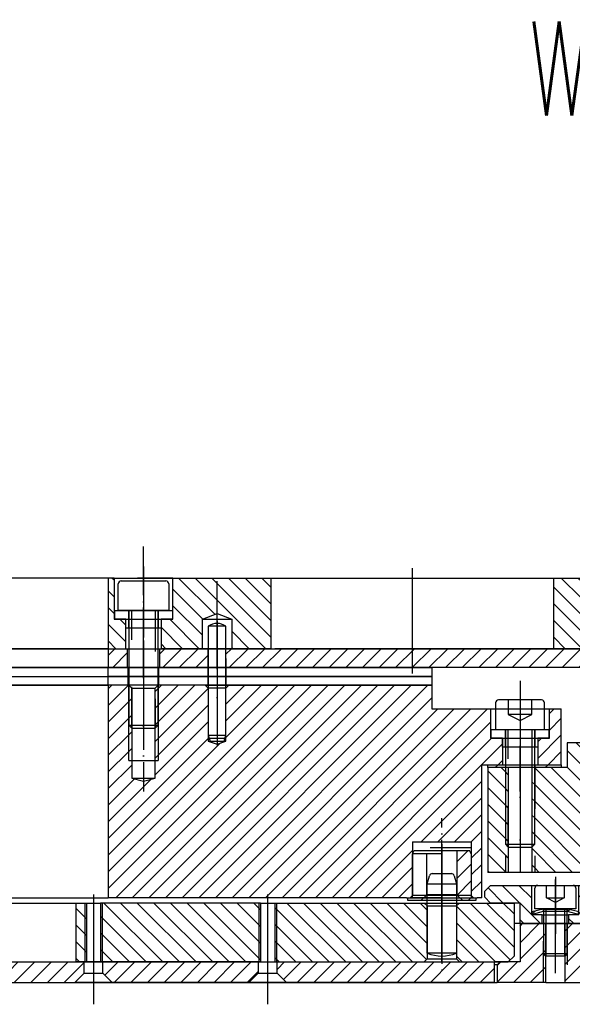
# Model space of a CAD drawing. Extents: x -1763 to 4575, y -3429 to 1051.
# Tile 39 of 80: x 1340 to 1434, y -2514 to -2347. Entities that reach past the tile are written whole.
import ezdxf

# ---------------------------------------------------------------- set-up
doc = ezdxf.new("R2010")
doc.units = 0
doc.linetypes.add('DASHED', pattern=[15, 7, -8])
doc.linetypes.add('DOT_CENTER', pattern=[14, 12, -1, 0, -1])
doc.layers.add('1', color=7, linetype='CONTINUOUS')
doc.styles.add('CONVERTER_1', font='txt.shx', dxfattribs={"width": 0.63})
pattern_1 = [(45, (0, 0), (-1.4142136, 1.4142136), [])]
pattern_2 = [(135, (0, 0), (-1.4142136, -1.4142136), [])]

# ---------------------------------------------------------------- blocks, each defined once
blk = doc.blocks.new('PIN_PC_STIFF_S__56', base_point=(1589.32, -3319.87))
at = {"layer": '1', "color": 5, "linetype": 'DOT_CENTER'}
blk.add_line((1411.7, -2507.01), (1411.7, -2489.9), dxfattribs=at)
at = {"layer": '1', "color": 5, "linetype": 'CONTINUOUS'}
for p, q in [((1409.2, -2493.68), (1409.6, -2492.31)), ((1410.08, -2491.95), (1413.32, -2491.95)), ((1413.8, -2492.31), (1414.2, -2493.68)), ((1409.2, -2505.45), (1409.2, -2493.68)), ((1409.2, -2493.68), (1414.2, -2493.68)), ((1414.2, -2493.68), (1414.2, -2505.45)), ((1414.2, -2505.45), (1409.2, -2505.45))]:
    blk.add_line(p, q, dxfattribs=at)
for centre, radius, start, end in [((1410.08, -2492.45), 0.5, 90, 163.8979), ((1413.32, -2492.45), 0.5, 16.1021, 90), ((1411.7, -2499.45), 6.5, -112.6199, -67.3801)]:
    blk.add_arc(centre, radius, start, end, dxfattribs=at)
blk = doc.blocks.new('PC_STIFF_S__57', base_point=(1712.14, -3662.95))
at = {"layer": '1', "linetype": 'CONTINUOUS'}
h = blk.add_hatch(dxfattribs=at)
h.set_pattern_fill('USER', color=5, scale=2, angle=135, pattern_type=0)
h.set_pattern_definition(pattern_2)
h.paths.add_polyline_path([(1351.3, -2496.95), (1349.5, -2496.95), (1349.5, -2506.95), (1351.3, -2506.95)])
h = blk.add_hatch(dxfattribs=at)
h.set_pattern_fill('USER', color=5, scale=2, angle=135, pattern_type=0)
h.set_pattern_definition(pattern_2)
h.paths.add_polyline_path([(1380.9, -2496.95), (1353.7, -2496.95), (1353.7, -2506.95), (1380.9, -2506.95)])
h = blk.add_hatch(dxfattribs=at)
h.set_pattern_fill('USER', color=5, scale=2, angle=135, pattern_type=0)
h.set_pattern_definition(pattern_2)
h.paths.add_polyline_path([(1409.2, -2497.45), (1408.7, -2496.95), (1383.3, -2496.95), (1383.3, -2506.95), (1408.7, -2506.95), (1409.2, -2506.45)])
h = blk.add_hatch(dxfattribs=at)
h.set_pattern_fill('USER', color=5, scale=2, angle=135, pattern_type=0)
h.set_pattern_definition(pattern_2)
h.paths.add_polyline_path([(1424, -2496.95), (1424, -2505.95), (1423, -2506.95), (1414.7, -2506.95), (1414.2, -2506.45), (1414.2, -2497.45), (1414.7, -2496.95)])
at = {"layer": '1', "color": 5, "linetype": 'DOT_CENTER'}
for p, q in [((1411.7, -2495.26), (1411.7, -2508.71)), ((1352.5, -2495.51), (1352.5, -2508.46)), ((1382.1, -2495.51), (1382.1, -2508.46))]:
    blk.add_line(p, q, dxfattribs=at)
at = {"layer": '1', "color": 5, "linetype": 'CONTINUOUS'}
for p, q in [((1300, -2496.95), (1349.5, -2496.95)), ((1349.5, -2496.95), (1351.3, -2496.95)), ((1349.5, -2496.95), (1349.5, -2506.95)), ((1351, -2496.95), (1351, -2506.95)), ((1351.3, -2496.95), (1353.7, -2496.95)), ((1351.3, -2496.95), (1351.3, -2506.95)), ((1353.7, -2496.95), (1353.7, -2506.95)), ((1380.9, -2496.95), (1353.7, -2496.95)), ((1354, -2496.95), (1354, -2506.95)), ((1380.6, -2496.95), (1380.6, -2506.95)), ((1380.9, -2496.95), (1380.9, -2506.95)), ((1380.9, -2496.95), (1383.3, -2496.95)), ((1383.3, -2496.95), (1408.7, -2496.95)), ((1383.3, -2496.95), (1383.3, -2506.95)), ((1383.6, -2496.95), (1383.6, -2506.95)), ((1408.7, -2496.95), (1409.2, -2497.45)), ((1408.7, -2496.95), (1414.7, -2496.95)), ((1409.2, -2497.45), (1409.2, -2506.45)), ((1409.2, -2497.45), (1414.2, -2497.45)), ((1414.2, -2497.45), (1414.7, -2496.95)), ((1414.2, -2497.45), (1414.2, -2506.45)), ((1414.7, -2496.95), (1424, -2496.95)), ((1424, -2496.95), (1424, -2505.95)), ((1300, -2506.95), (1349.5, -2506.95)), ((1351.3, -2506.95), (1349.5, -2506.95)), ((1353.7, -2506.95), (1351.3, -2506.95)), ((1380.9, -2506.95), (1353.7, -2506.95)), ((1380.9, -2506.95), (1383.3, -2506.95)), ((1383.3, -2506.95), (1408.7, -2506.95)), ((1408.7, -2506.95), (1409.2, -2506.45)), ((1408.7, -2506.95), (1414.7, -2506.95)), ((1409.2, -2506.45), (1414.2, -2506.45)), ((1414.2, -2506.45), (1414.7, -2506.95)), ((1414.7, -2506.95), (1423, -2506.95)), ((1424, -2505.95), (1423, -2506.95))]:
    blk.add_line(p, q, dxfattribs=at)
at = {"layer": '1'}
blk.add_blockref('PIN_PC_STIFF_S__56', (1589.32, -3319.87), dxfattribs=at)
blk = doc.blocks.new('SV_PROBECARD__58', base_point=(1723.59, -3362.45))
at = {"layer": '1', "linetype": 'CONTINUOUS'}
h = blk.add_hatch(dxfattribs=at)
h.set_pattern_fill('USER', color=1, scale=2, angle=45, pattern_type=0)
h.set_pattern_definition(pattern_1)
h.paths.add_polyline_path([(1350.9, -2506.95), (1318, -2506.95), (1318, -2510.45), (1320, -2510.45), (1325, -2510.45), (1349.3, -2510.45), (1350.9, -2508.85)])
h = blk.add_hatch(dxfattribs=at)
h.set_pattern_fill('USER', color=1, scale=2, angle=45, pattern_type=0)
h.set_pattern_definition(pattern_1)
h.paths.add_polyline_path([(1380.5, -2506.95), (1354.1, -2506.95), (1354.1, -2508.85), (1355.7, -2510.45), (1378.9, -2510.45), (1380.5, -2508.85)])
h = blk.add_hatch(dxfattribs=at)
h.set_pattern_fill('USER', color=1, scale=2, angle=45, pattern_type=0)
h.set_pattern_definition(pattern_1)
h.paths.add_polyline_path([(1420.6, -2506.95), (1383.7, -2506.95), (1383.7, -2508.85), (1385.3, -2510.45), (1420.6, -2510.45)])
at = {"layer": '1', "color": 1, "linetype": 'DOT_CENTER'}
for p, q in [((1352.5, -2503.88), (1352.5, -2514.15)), ((1382.1, -2503.88), (1382.1, -2514.15))]:
    blk.add_line(p, q, dxfattribs=at)
at = {"layer": '1', "color": 1, "linetype": 'CONTINUOUS'}
for p, q in [((1318, -2506.95), (1350.9, -2506.95)), ((1350.9, -2508.85), (1350.9, -2506.95)), ((1350.9, -2506.95), (1354.1, -2506.95)), ((1354.1, -2508.85), (1354.1, -2506.95)), ((1354.1, -2506.95), (1380.5, -2506.95)), ((1380.5, -2506.95), (1380.5, -2508.85)), ((1380.5, -2506.95), (1383.7, -2506.95)), ((1383.7, -2508.85), (1383.7, -2506.95)), ((1383.7, -2506.95), (1420.6, -2506.95)), ((1420.6, -2506.95), (1420.6, -2510.45)), ((1349.3, -2510.45), (1350.9, -2508.85)), ((1350.9, -2508.85), (1354.1, -2508.85)), ((1354.1, -2508.85), (1355.7, -2510.45)), ((1380.5, -2508.85), (1378.9, -2510.45)), ((1380.5, -2508.85), (1383.7, -2508.85)), ((1383.7, -2508.85), (1385.3, -2510.45)), ((1325, -2510.45), (1349.3, -2510.45)), ((1355.7, -2510.45), (1349.3, -2510.45)), ((1378.9, -2510.45), (1355.7, -2510.45)), ((1385.3, -2510.45), (1378.9, -2510.45)), ((1420.6, -2510.45), (1385.3, -2510.45))]:
    blk.add_line(p, q, dxfattribs=at)
at = {"layer": '1'}
blk.add_blockref('PC_STIFF_S__57', (1712.14, -3662.95), dxfattribs=at)
blk = doc.blocks.new('ZYL_STIFT__59', base_point=(1575.82, -3302.42))
at = {"layer": '1', "color": 7, "linetype": 'CONTINUOUS'}
for p, q in [((1372, -2449.95), (1372, -2468.45)), ((1375, -2449.95), (1372, -2449.95)), ((1375, -2468.45), (1375, -2449.95)), ((1372, -2468.45), (1372.3, -2469.45)), ((1372, -2468.45), (1375, -2468.45)), ((1374.7, -2469.45), (1375, -2468.45)), ((1372.3, -2469.45), (1374.7, -2469.45))]:
    blk.add_line(p, q, dxfattribs=at)
at = {"layer": '1', "color": 1, "linetype": 'DOT_CENTER'}
blk.add_line((1373.5, -2449.03), (1373.5, -2469.45), dxfattribs=at)
at = {"layer": '1', "color": 7, "linetype": 'CONTINUOUS'}
blk.add_arc((1373.5, -2451.95), 2.5, 53.1301, 126.8699, dxfattribs=at)
blk = doc.blocks.new('SV_ISOLATOR__63', base_point=(1379.82, -3296.92))
at = {"layer": '1', "color": 42, "linetype": 'CONTINUOUS'}
for p, q in [((1190, -2458.45), (1196.3, -2458.45)), ((1190, -2459.95), (1190, -2458.45)), ((1193.35, -2458.45), (1193.35, -2459.95)), ((1195.45, -2458.45), (1195.45, -2459.95)), ((1196.3, -2458.45), (1245, -2458.45)), ((1200.29, -2458.45), (1200.29, -2459.45)), ((1201.59, -2458.45), (1201.59, -2459.45)), ((1205.37, -2458.45), (1205.37, -2459.45)), ((1206.67, -2458.45), (1206.67, -2459.45)), ((1210.45, -2458.45), (1210.45, -2459.45)), ((1211.75, -2458.45), (1211.75, -2459.45)), ((1216.43, -2458.45), (1216.43, -2459.45)), ((1217.73, -2458.45), (1217.73, -2459.45)), ((1219.08, -2458.45), (1219.08, -2459.95)), ((1220.48, -2458.45), (1220.48, -2459.95)), ((1221.83, -2458.45), (1221.83, -2459.45)), ((1223.13, -2458.45), (1223.13, -2459.45)), ((1224.48, -2459.95), (1224.48, -2458.45)), ((1225.88, -2458.45), (1225.88, -2459.95)), ((1227.23, -2458.45), (1227.23, -2459.45)), ((1228.53, -2458.45), (1228.53, -2459.45)), ((1229.88, -2459.95), (1229.88, -2458.45)), ((1231.28, -2458.45), (1231.28, -2459.95)), ((1232.63, -2458.45), (1232.63, -2459.45)), ((1233.93, -2458.45), (1233.93, -2459.45)), ((1235.28, -2459.95), (1235.28, -2458.45)), ((1236.68, -2458.45), (1236.68, -2459.95)), ((1238.03, -2458.45), (1238.03, -2459.45)), ((1239.33, -2458.45), (1239.33, -2459.45)), ((1241, -2458.45), (1241, -2459.95)), ((1243.1, -2458.45), (1243.1, -2459.95)), ((1245, -2458.45), (1245, -2459.95)), ((1245, -2458.45), (1355, -2458.45)), ((1355, -2459.95), (1355, -2458.45)), ((1355, -2458.45), (1358.4, -2458.45)), ((1358.4, -2458.45), (1363.6, -2458.45)), ((1358.4, -2459.95), (1358.4, -2458.45)), ((1363.6, -2459.95), (1363.6, -2458.45)), ((1363.6, -2458.45), (1371.98, -2458.45)), ((1371.98, -2458.45), (1375.03, -2458.45)), ((1371.98, -2459.95), (1371.98, -2458.45)), ((1375.03, -2458.45), (1410, -2458.45)), ((1375.03, -2459.95), (1375.03, -2458.45)), ((1410, -2458.45), (1410, -2459.95)), ((1193.35, -2459.95), (1190, -2459.95)), ((1195.45, -2459.95), (1193.35, -2459.95)), ((1195.45, -2459.95), (1215.93, -2459.95)), ((1200.29, -2459.45), (1199.79, -2459.95)), ((1201.59, -2459.45), (1200.29, -2459.45)), ((1201.59, -2459.45), (1202.09, -2459.95)), ((1205.37, -2459.45), (1204.87, -2459.95)), ((1206.67, -2459.45), (1205.37, -2459.45)), ((1206.67, -2459.45), (1207.17, -2459.95)), ((1210.45, -2459.45), (1209.95, -2459.95)), ((1211.75, -2459.45), (1210.45, -2459.45)), ((1211.75, -2459.45), (1212.25, -2459.95)), ((1216.43, -2459.45), (1215.93, -2459.95)), ((1215.93, -2459.95), (1218.23, -2459.95)), ((1217.73, -2459.45), (1216.43, -2459.45)), ((1217.73, -2459.45), (1218.23, -2459.95)), ((1218.23, -2459.95), (1241, -2459.95)), ((1221.83, -2459.45), (1221.33, -2459.95)), ((1223.13, -2459.45), (1221.83, -2459.45)), ((1223.13, -2459.45), (1223.63, -2459.95)), ((1227.23, -2459.45), (1226.73, -2459.95)), ((1228.53, -2459.45), (1227.23, -2459.45)), ((1228.53, -2459.45), (1229.03, -2459.95)), ((1232.63, -2459.45), (1232.13, -2459.95)), ((1233.93, -2459.45), (1232.63, -2459.45)), ((1233.93, -2459.45), (1234.43, -2459.95)), ((1238.03, -2459.45), (1237.53, -2459.95)), ((1239.33, -2459.45), (1238.03, -2459.45)), ((1239.33, -2459.45), (1239.83, -2459.95)), ((1243.1, -2459.95), (1241, -2459.95)), ((1245, -2459.95), (1243.1, -2459.95)), ((1245, -2459.95), (1355, -2459.95)), ((1358.4, -2459.95), (1355, -2459.95)), ((1363.6, -2459.95), (1358.4, -2459.95)), ((1371.98, -2459.95), (1363.6, -2459.95)), ((1375.03, -2459.95), (1371.98, -2459.95)), ((1410, -2459.95), (1375.03, -2459.95))]:
    blk.add_line(p, q, dxfattribs=at)
blk = doc.blocks.new('ISOLATOR_SCR__67', base_point=(1425.1, -2472.05))
at = {"layer": '1', "color": 6, "linetype": 'DOT_CENTER'}
blk.add_line((1425, -2465.49), (1425, -2472.05), dxfattribs=at)
at = {"layer": '1', "color": 6, "linetype": 'CONTINUOUS'}
for p, q in [((1420.1, -2467.45), (1422.5, -2467.45)), ((1420.1, -2468.95), (1420.1, -2467.45)), ((1422.5, -2467.45), (1427.5, -2467.45)), ((1427.5, -2467.45), (1429.9, -2467.45)), ((1429.9, -2467.45), (1429.9, -2468.95)), ((1422, -2468.95), (1420.1, -2468.95)), ((1422, -2470.45), (1422, -2468.95)), ((1422, -2468.95), (1428, -2468.95)), ((1429.9, -2468.95), (1428, -2468.95)), ((1428, -2468.95), (1428, -2470.45)), ((1422.5, -2470.45), (1422, -2470.45)), ((1427.5, -2470.45), (1422.5, -2470.45)), ((1428, -2470.45), (1427.5, -2470.45))]:
    blk.add_line(p, q, dxfattribs=at)
at = {"layer": '1', "color": 6, "linetype": 'DASHED'}
for p, q in [((1422.5, -2470.45), (1422.5, -2467.45)), ((1427.5, -2467.45), (1427.5, -2470.45))]:
    blk.add_line(p, q, dxfattribs=at)
blk = doc.blocks.new('SCREW_M5X20__68', base_point=(1425.85, -2489.42))
at = {"layer": '1', "color": 42, "linetype": 'DOT_CENTER'}
for p, q in [((1425, -2459.23), (1425, -2465.95)), ((1425, -2465.95), (1425, -2489.42))]:
    blk.add_line(p, q, dxfattribs=at)
at = {"layer": '1', "color": 42, "linetype": 'CONTINUOUS'}
for p, q in [((1420.85, -2462.95), (1420.85, -2467.45)), ((1423, -2462.45), (1421.35, -2462.45)), ((1427, -2462.45), (1423, -2462.45)), ((1428.65, -2462.45), (1427, -2462.45)), ((1429.15, -2467.45), (1429.15, -2462.95)), ((1420.85, -2467.45), (1422.5, -2467.45)), ((1422.5, -2467.45), (1423, -2467.45)), ((1422.5, -2467.45), (1422.5, -2486.95)), ((1423, -2467.45), (1427, -2467.45)), ((1427, -2467.45), (1427.5, -2467.45)), ((1427.5, -2467.45), (1429.15, -2467.45)), ((1427.5, -2486.95), (1427.5, -2467.45)), ((1422.5, -2486.95), (1427.5, -2486.95)), ((1422.5, -2486.95), (1423, -2487.45)), ((1423, -2487.45), (1427, -2487.45)), ((1427, -2487.45), (1427.5, -2486.95))]:
    blk.add_line(p, q, dxfattribs=at)
at = {"layer": '1', "color": 42, "linetype": 'DASHED'}
for p, q in [((1423, -2462.45), (1423, -2464.95)), ((1427, -2464.95), (1427, -2462.45)), ((1427, -2464.95), (1423, -2464.95)), ((1423, -2464.95), (1425, -2465.95)), ((1425, -2465.95), (1427, -2464.95)), ((1423, -2487.45), (1423, -2467.45)), ((1427, -2467.45), (1427, -2487.45))]:
    blk.add_line(p, q, dxfattribs=at)
at = {"layer": '1', "color": 42, "linetype": 'CONTINUOUS'}
for centre, start, end in [((1421.35, -2462.95), 90, 180), ((1428.65, -2462.95), 0, 90)]:
    blk.add_arc(centre, 0.5, start, end, dxfattribs=at)
at = {"layer": '1'}
blk.add_blockref('ISOLATOR_SCR__67', (1425.1, -2472.05), dxfattribs=at)
blk = doc.blocks.new('SV_ISOLATOR__69', base_point=(1379.82, -3295.42))
at = {"layer": '1', "color": 7, "linetype": 'CONTINUOUS'}
for p, q in [((1190, -2458.45), (1190, -2456.95)), ((1190, -2456.95), (1192.5, -2456.95)), ((1193.35, -2458.45), (1190, -2458.45)), ((1193.35, -2457.8), (1192.5, -2456.95)), ((1192.5, -2456.95), (1196.3, -2456.95)), ((1195.45, -2457.8), (1193.35, -2457.8)), ((1193.35, -2457.8), (1193.35, -2458.45)), ((1195.45, -2458.45), (1193.35, -2458.45)), ((1196.3, -2456.95), (1195.45, -2457.8)), ((1195.45, -2457.8), (1195.45, -2458.45)), ((1195.45, -2458.45), (1241, -2458.45)), ((1196.3, -2456.95), (1219.07, -2456.95)), ((1200.29, -2456.95), (1200.29, -2458.45)), ((1201.59, -2456.95), (1201.59, -2458.45)), ((1205.37, -2456.95), (1205.37, -2458.45)), ((1206.67, -2456.95), (1206.67, -2458.45)), ((1210.45, -2456.95), (1210.45, -2458.45)), ((1211.75, -2456.95), (1211.75, -2458.45)), ((1216.43, -2456.95), (1216.43, -2458.45)), ((1217.73, -2456.95), (1217.73, -2458.45)), ((1219.07, -2458.1), (1218.72, -2458.45)), ((1219.07, -2458.1), (1219.07, -2456.95)), ((1219.07, -2456.95), (1220.49, -2456.95)), ((1220.49, -2458.1), (1219.07, -2458.1)), ((1220.49, -2456.95), (1220.49, -2458.1)), ((1220.49, -2456.95), (1240.15, -2456.95)), ((1220.49, -2458.1), (1220.84, -2458.45)), ((1221.83, -2456.95), (1221.83, -2458.45)), ((1223.13, -2456.95), (1223.13, -2458.45)), ((1224.48, -2458.45), (1224.48, -2456.95)), ((1225.88, -2456.95), (1225.88, -2458.45)), ((1227.23, -2456.95), (1227.23, -2458.45)), ((1228.53, -2456.95), (1228.53, -2458.45)), ((1229.88, -2458.45), (1229.88, -2456.95)), ((1231.28, -2456.95), (1231.28, -2458.45)), ((1232.63, -2456.95), (1232.63, -2458.45)), ((1233.93, -2456.95), (1233.93, -2458.45)), ((1235.28, -2458.45), (1235.28, -2456.95)), ((1236.68, -2456.95), (1236.68, -2458.45)), ((1238.03, -2456.95), (1238.03, -2458.45)), ((1239.33, -2456.95), (1239.33, -2458.45)), ((1241, -2457.8), (1240.15, -2456.95)), ((1240.15, -2456.95), (1243.95, -2456.95)), ((1243.1, -2457.8), (1241, -2457.8)), ((1241, -2457.8), (1241, -2458.45)), ((1243.1, -2458.45), (1241, -2458.45)), ((1243.95, -2456.95), (1243.1, -2457.8)), ((1243.1, -2457.8), (1243.1, -2458.45)), ((1245, -2458.45), (1243.1, -2458.45)), ((1243.95, -2456.95), (1245, -2456.95)), ((1245, -2456.95), (1355, -2456.95)), ((1245, -2456.95), (1245, -2458.45)), ((1245, -2458.45), (1355, -2458.45)), ((1355, -2456.95), (1358.4, -2456.95)), ((1355, -2458.45), (1355, -2456.95)), ((1358.4, -2458.45), (1355, -2458.45)), ((1358.4, -2458.45), (1358.4, -2456.95)), ((1358.4, -2456.95), (1363.6, -2456.95)), ((1363.6, -2458.45), (1358.4, -2458.45)), ((1363.6, -2456.95), (1371.98, -2456.95)), ((1363.6, -2458.45), (1363.6, -2456.95)), ((1371.98, -2458.45), (1363.6, -2458.45)), ((1371.98, -2458.45), (1371.98, -2456.95)), ((1371.98, -2456.95), (1375.03, -2456.95)), ((1375.03, -2458.45), (1371.98, -2458.45)), ((1375.03, -2458.45), (1375.03, -2456.95)), ((1375.03, -2456.95), (1410, -2456.95)), ((1410, -2458.45), (1375.03, -2458.45)), ((1410, -2456.95), (1410, -2458.45))]:
    blk.add_line(p, q, dxfattribs=at)
blk = doc.blocks.new('ISO_PLATE_POGOTOWER__85', base_point=(1163, -2481.02))
at = {"layer": '1', "linetype": 'CONTINUOUS'}
h = blk.add_hatch(dxfattribs=at)
h.set_pattern_fill('USER', color=3, scale=2, angle=45, pattern_type=0)
h.set_pattern_definition(pattern_1)
h.paths.add_polyline_path([(1419.5, -2473.45), (1422.5, -2473.45), (1422.5, -2473.95), (1419.5, -2473.95)])
h = blk.add_hatch(dxfattribs=at)
h.set_pattern_fill('USER', color=3, scale=2, angle=45, pattern_type=0)
h.set_pattern_definition(pattern_1)
h.paths.add_polyline_path([(1427.5, -2473.45), (1432, -2473.45), (1432, -2473.95), (1427.5, -2473.95)])
at = {"layer": '1', "color": 3, "linetype": 'DOT_CENTER'}
blk.add_line((1425, -2477.98), (1425, -2470.23), dxfattribs=at)
at = {"layer": '1', "color": 3, "linetype": 'CONTINUOUS'}
for p, q in [((1419.5, -2473.95), (1419.5, -2473.45)), ((1419.5, -2473.45), (1422.5, -2473.45)), ((1422.5, -2473.45), (1422.5, -2473.95)), ((1422.5, -2473.45), (1427.5, -2473.45)), ((1427.5, -2473.45), (1432, -2473.45)), ((1427.5, -2473.45), (1427.5, -2473.95)), ((1432, -2473.45), (1432, -2473.95)), ((1422.5, -2473.95), (1419.5, -2473.95)), ((1427.5, -2473.95), (1422.5, -2473.95)), ((1432, -2473.95), (1427.5, -2473.95))]:
    blk.add_line(p, q, dxfattribs=at)
blk = doc.blocks.new('ISOLATOR_SCR__89', base_point=(1615.52, -3331.02))
at = {"layer": '1', "linetype": 'CONTINUOUS'}
h = blk.add_hatch(dxfattribs=at)
h.set_pattern_fill('USER', color=1, scale=2, angle=45, pattern_type=0)
h.set_pattern_definition([(45, (80.3578, 438.57), (-1.4142136, 1.4142136), [])])
h.paths.add_polyline_path([(1416.7, -2488.57), (1416.7, -2496.05), (1417.5, -2496.05), (1417.5, -2496.55), (1415.25, -2496.55), (1414.25, -2495.55), (1414.25, -2488.05), (1416.4, -2488.05)])
at = {"layer": '1', "color": 1, "linetype": 'CONTINUOUS'}
for p, q in [((1406.7, -2488.57), (1407, -2488.05)), ((1406.7, -2496.05), (1406.7, -2488.57)), ((1411.7, -2488.57), (1406.7, -2488.57)), ((1407, -2488.05), (1409.15, -2488.05)), ((1409.15, -2488.05), (1411.7, -2488.05)), ((1411.7, -2488.05), (1414.25, -2488.05)), ((1411.7, -2488.57), (1411.7, -2488.05)), ((1411.7, -2495.55), (1411.7, -2488.57)), ((1414.25, -2488.05), (1416.4, -2488.05)), ((1414.25, -2488.05), (1414.25, -2495.55)), ((1416.7, -2488.57), (1416.4, -2488.05)), ((1416.7, -2488.57), (1416.7, -2496.05)), ((1405.9, -2496.05), (1406.7, -2496.05)), ((1405.9, -2496.55), (1405.9, -2496.05)), ((1408.15, -2496.55), (1405.9, -2496.55)), ((1411.7, -2496.05), (1406.7, -2496.05)), ((1411.7, -2496.55), (1408.15, -2496.55)), ((1411.7, -2496.55), (1411.7, -2495.55)), ((1414.25, -2495.55), (1411.7, -2495.55)), ((1415.25, -2496.55), (1411.7, -2496.55)), ((1415.25, -2496.55), (1414.25, -2495.55)), ((1417.5, -2496.55), (1415.25, -2496.55)), ((1416.7, -2496.05), (1417.5, -2496.05)), ((1417.5, -2496.05), (1417.5, -2496.55))]:
    blk.add_line(p, q, dxfattribs=at)
at = {"layer": '1', "color": 1, "linetype": 'DASHED'}
for p, q in [((1409.15, -2495.55), (1409.15, -2488.05)), ((1409.15, -2495.55), (1408.15, -2496.55)), ((1411.7, -2495.55), (1409.15, -2495.55))]:
    blk.add_line(p, q, dxfattribs=at)
at = {"layer": '1', "color": 1, "linetype": 'DOT_CENTER'}
for p, q in [((1411.7, -2486.95), (1411.7, -2488.55)), ((1411.7, -2488.05), (1411.7, -2488.57)), ((1411.7, -2488.57), (1411.7, -2495.55)), ((1411.7, -2495.55), (1411.7, -2496.55)), ((1411.7, -2497.05), (1411.7, -2500.02))]:
    blk.add_line(p, q, dxfattribs=at)
blk = doc.blocks.new('SV_POGOTOWER__90', base_point=(1603.82, -3337.48))
at = {"layer": '1', "linetype": 'CONTINUOUS'}
h = blk.add_hatch(dxfattribs=at)
h.set_pattern_fill('USER', color=4, scale=2, angle=45, pattern_type=0)
h.set_pattern_definition(pattern_1)
h.paths.add_polyline_path([(1410, -2459.95), (1375.5, -2459.95), (1375, -2460.45), (1375, -2469.45), (1373.5, -2469.95), (1372, -2469.45), (1372, -2460.45), (1371.5, -2459.95), (1363.5, -2459.95), (1363.5, -2472.75), (1363, -2472.75), (1363, -2475.75), (1361, -2476.25), (1359, -2475.75), (1359, -2472.75), (1358.5, -2472.75), (1358.5, -2459.95), (1355, -2459.95), (1355, -2496.05), (1405.7, -2496.05), (1406.3, -2496.05), (1406.7, -2495.65), (1406.7, -2486.55), (1416.7, -2486.55), (1416.7, -2495.65), (1417.1, -2496.05), (1417.7, -2496.05), (1418.5, -2496.05), (1418.5, -2473.45), (1422, -2473.45), (1422, -2468.95), (1420, -2468.95), (1420, -2463.95), (1410, -2463.95)])
h = blk.add_hatch(dxfattribs=at)
h.set_pattern_fill('USER', color=4, scale=2, angle=45, pattern_type=0)
h.set_pattern_definition(pattern_1)
h.paths.add_polyline_path([(1359, -2460.45), (1359, -2472.75), (1358.5, -2472.75), (1358.5, -2459.95)])
h = blk.add_hatch(dxfattribs=at)
h.set_pattern_fill('USER', color=4, scale=2, angle=45, pattern_type=0)
h.set_pattern_definition(pattern_1)
h.paths.add_polyline_path([(1363.5, -2459.95), (1363.5, -2472.75), (1363, -2472.75), (1363, -2460.45)])
h = blk.add_hatch(dxfattribs=at)
h.set_pattern_fill('USER', color=4, scale=2, angle=45, pattern_type=0)
h.set_pattern_definition(pattern_1)
h.paths.add_polyline_path([(1430, -2468.95), (1430, -2463.95), (1432, -2463.95), (1432, -2473.45), (1428, -2473.45), (1428, -2468.95)])
at = {"layer": '1', "color": 4, "linetype": 'CONTINUOUS'}
for p, q in [((1355, -2459.95), (1300, -2459.95)), ((1358.5, -2459.95), (1355, -2459.95)), ((1355, -2459.95), (1355, -2496.05)), ((1358.5, -2472.75), (1358.5, -2459.95)), ((1363.5, -2459.95), (1358.5, -2459.95)), ((1358.5, -2459.95), (1359, -2460.45)), ((1363, -2460.45), (1363.5, -2459.95)), ((1363.5, -2459.95), (1363.5, -2472.75)), ((1371.5, -2459.95), (1363.5, -2459.95)), ((1372, -2460.45), (1371.5, -2459.95)), ((1371.5, -2459.95), (1375.5, -2459.95)), ((1375, -2460.45), (1375.5, -2459.95)), ((1375.5, -2459.95), (1410, -2459.95)), ((1410, -2459.95), (1410, -2463.95)), ((1359, -2460.45), (1363, -2460.45)), ((1359, -2460.45), (1359, -2472.75)), ((1363, -2472.75), (1363, -2460.45)), ((1372, -2460.45), (1372, -2469.45)), ((1375, -2460.45), (1372, -2460.45)), ((1375, -2469.45), (1375, -2460.45)), ((1410, -2463.95), (1420, -2463.95)), ((1420, -2463.95), (1430, -2463.95)), ((1420, -2463.95), (1420, -2468.95)), ((1430, -2463.95), (1432, -2463.95)), ((1430, -2468.95), (1430, -2463.95)), ((1432, -2473.45), (1432, -2463.95)), ((1372, -2469.45), (1373.5, -2469.95)), ((1372, -2469.45), (1375, -2469.45)), ((1373.5, -2469.95), (1375, -2469.45)), ((1420, -2468.95), (1422, -2468.95)), ((1422, -2468.95), (1422, -2473.45)), ((1422, -2468.95), (1428, -2468.95)), ((1428, -2468.95), (1428, -2473.45)), ((1428, -2468.95), (1430, -2468.95)), ((1358.5, -2472.75), (1359, -2472.75)), ((1359, -2472.75), (1359, -2475.75)), ((1359, -2472.75), (1363, -2472.75)), ((1363, -2472.75), (1363.5, -2472.75)), ((1363, -2475.75), (1363, -2472.75)), ((1418.5, -2496.05), (1418.5, -2473.45)), ((1418.5, -2473.45), (1422, -2473.45)), ((1422, -2473.45), (1428, -2473.45)), ((1428, -2473.45), (1432, -2473.45)), ((1359, -2475.75), (1361, -2476.25)), ((1359, -2475.75), (1363, -2475.75)), ((1361, -2476.25), (1363, -2475.75)), ((1406.7, -2486.55), (1416.7, -2486.55)), ((1406.7, -2486.55), (1406.7, -2495.65)), ((1416.7, -2486.55), (1416.7, -2495.65)), ((1300, -2496.05), (1355, -2496.05)), ((1405.7, -2496.05), (1355, -2496.05)), ((1405.7, -2496.05), (1406.3, -2496.05)), ((1406.3, -2496.05), (1406.7, -2495.65)), ((1406.3, -2496.05), (1417.1, -2496.05)), ((1416.7, -2495.65), (1406.7, -2495.65)), ((1417.1, -2496.05), (1416.7, -2495.65)), ((1417.1, -2496.05), (1417.7, -2496.05)), ((1418.5, -2496.05), (1417.7, -2496.05))]:
    blk.add_line(p, q, dxfattribs=at)
at = {"layer": '1', "color": 4, "linetype": 'DOT_CENTER'}
for p, q in [((1361, -2458.95), (1361, -2476.25)), ((1373.5, -2458.95), (1373.5, -2469.95)), ((1425, -2460.29), (1425, -2474.5)), ((1373.5, -2469.95), (1373.5, -2470.21)), ((1361, -2476.25), (1361, -2478.01)), ((1411.7, -2498.21), (1411.7, -2482.51))]:
    blk.add_line(p, q, dxfattribs=at)
at = {"layer": '1', "color": 4, "linetype": 'DASHED'}
for p, q in [((1372, -2468.95), (1375, -2468.95)), ((1416.7, -2487.55), (1406.7, -2487.55))]:
    blk.add_line(p, q, dxfattribs=at)
at = {"layer": '1'}
for name, p in [('ZYL_STIFT__59', (1575.82, -3302.42)), ('SV_ISOLATOR__69', (1379.82, -3295.42)), ('SV_ISOLATOR__63', (1379.82, -3296.92)), ('SCREW_M5X20__68', (1425.85, -2489.42)), ('ISO_PLATE_POGOTOWER__85', (1163, -2481.02)), ('ISOLATOR_SCR__89', (1615.52, -3331.02))]:
    blk.add_blockref(name, p, dxfattribs=at)
blk = doc.blocks.new('DUTBD__91', base_point=(1359.04, -3293.92))
at = {"layer": '1', "linetype": 'CONTINUOUS'}
h = blk.add_hatch(dxfattribs=at)
h.set_pattern_fill('USER', color=3, scale=2, angle=45, pattern_type=0)
h.set_pattern_definition(pattern_1)
h.paths.add_polyline_path([(1358.3, -2453.75), (1355, -2453.75), (1355, -2456.95), (1358.3, -2456.95)])
h = blk.add_hatch(dxfattribs=at)
h.set_pattern_fill('USER', color=3, scale=2, angle=45, pattern_type=0)
h.set_pattern_definition(pattern_1)
h.paths.add_polyline_path([(1372, -2453.75), (1363.7, -2453.75), (1363.7, -2456.95), (1371.98, -2456.95)])
h = blk.add_hatch(dxfattribs=at)
h.set_pattern_fill('USER', color=3, scale=2, angle=45, pattern_type=0)
h.set_pattern_definition(pattern_1)
h.paths.add_polyline_path([(1444.78, -2453.75), (1444.78, -2456.95), (1375.03, -2456.95), (1375, -2453.75)])
at = {"layer": '1', "color": 3, "linetype": 'DOT_CENTER'}
blk.add_line((1361, -2452.36), (1361, -2458.03), dxfattribs=at)
at = {"layer": '1', "color": 3, "linetype": 'CONTINUOUS'}
for p, q in [((1245, -2453.75), (1355, -2453.75)), ((1355, -2453.75), (1358.3, -2453.75)), ((1355, -2453.75), (1355, -2456.95)), ((1358.3, -2456.95), (1358.3, -2453.75)), ((1358.3, -2453.75), (1363.7, -2453.75)), ((1363.7, -2453.75), (1363.7, -2456.95)), ((1363.7, -2453.75), (1372, -2453.75)), ((1371.98, -2456.95), (1372, -2453.75)), ((1372, -2453.75), (1375, -2453.75)), ((1375, -2453.75), (1444.78, -2453.75)), ((1375.03, -2456.95), (1375, -2453.75)), ((1355, -2456.95), (1245, -2456.95)), ((1358.3, -2456.95), (1355, -2456.95)), ((1363.7, -2456.95), (1358.3, -2456.95)), ((1371.98, -2456.95), (1363.7, -2456.95)), ((1375.03, -2456.95), (1371.98, -2456.95)), ((1444.78, -2456.95), (1375.03, -2456.95))]:
    blk.add_line(p, q, dxfattribs=at)
blk = doc.blocks.new('SCREW_M5X20__92', base_point=(1356.7, -2469.25))
at = {"layer": '1', "color": 42, "linetype": 'DOT_CENTER'}
blk.add_line((1361, -2439.79), (1361, -2469.25), dxfattribs=at)
at = {"layer": '1', "color": 42, "linetype": 'CONTINUOUS'}
for p, q in [((1356.7, -2447.25), (1356.7, -2442.75)), ((1357.2, -2442.25), (1364.8, -2442.25)), ((1365.3, -2442.75), (1365.3, -2447.25)), ((1358.5, -2447.25), (1356.7, -2447.25)), ((1359, -2447.25), (1358.5, -2447.25)), ((1358.5, -2447.25), (1358.5, -2466.75)), ((1363, -2447.25), (1359, -2447.25)), ((1363.5, -2447.25), (1363, -2447.25)), ((1363.5, -2466.75), (1363.5, -2447.25)), ((1365.3, -2447.25), (1363.5, -2447.25)), ((1358.5, -2466.75), (1363.5, -2466.75)), ((1359, -2467.25), (1358.5, -2466.75)), ((1363.5, -2466.75), (1363, -2467.25)), ((1359, -2467.25), (1363, -2467.25))]:
    blk.add_line(p, q, dxfattribs=at)
at = {"layer": '1', "color": 42, "linetype": 'DASHED'}
for p, q in [((1359, -2467.25), (1359, -2447.25)), ((1363, -2447.25), (1363, -2467.25))]:
    blk.add_line(p, q, dxfattribs=at)
at = {"layer": '1', "color": 42, "linetype": 'CONTINUOUS'}
for centre, start, end in [((1357.2, -2442.75), 90, 180), ((1364.8, -2442.75), 0, 90)]:
    blk.add_arc(centre, 0.5, start, end, dxfattribs=at)
blk = doc.blocks.new('ISOLATOR_SCR__93', base_point=(1356.1, -2451.85))
at = {"layer": '1', "color": 6, "linetype": 'DOT_CENTER'}
blk.add_line((1361, -2445.29), (1361, -2451.85), dxfattribs=at)
at = {"layer": '1', "color": 6, "linetype": 'CONTINUOUS'}
for p, q in [((1356.1, -2448.75), (1356.1, -2447.25)), ((1356.1, -2447.25), (1358.5, -2447.25)), ((1358.5, -2447.25), (1363.5, -2447.25)), ((1363.5, -2447.25), (1365.9, -2447.25)), ((1365.9, -2447.25), (1365.9, -2448.75)), ((1358, -2448.75), (1356.1, -2448.75)), ((1358, -2448.75), (1364, -2448.75)), ((1358, -2450.25), (1358, -2448.75)), ((1364, -2448.75), (1364, -2450.25)), ((1365.9, -2448.75), (1364, -2448.75)), ((1358.5, -2450.25), (1358, -2450.25)), ((1363.5, -2450.25), (1358.5, -2450.25)), ((1364, -2450.25), (1363.5, -2450.25))]:
    blk.add_line(p, q, dxfattribs=at)
at = {"layer": '1', "color": 6, "linetype": 'DASHED'}
for p, q in [((1358.5, -2450.25), (1358.5, -2447.25)), ((1363.5, -2447.25), (1363.5, -2450.25))]:
    blk.add_line(p, q, dxfattribs=at)
blk = doc.blocks.new('SV_DUT_BO_STIFFENER__94', base_point=(1503.82, -3290.72))
at = {"layer": '1', "linetype": 'CONTINUOUS'}
h = blk.add_hatch(dxfattribs=at)
h.set_pattern_fill('USER', color=1, scale=2, angle=135, pattern_type=0)
h.set_pattern_definition(pattern_2)
h.paths.add_polyline_path([(1355, -2441.75), (1356, -2441.75), (1356, -2448.75), (1358, -2448.75), (1358, -2453.75), (1355, -2453.75)])
h = blk.add_hatch(dxfattribs=at)
h.set_pattern_fill('USER', color=1, scale=2, angle=135, pattern_type=0)
h.set_pattern_definition(pattern_2)
h.paths.add_polyline_path([(1364, -2448.75), (1366, -2448.75), (1366, -2441.75), (1360, -2441.75), (1382.68, -2441.75), (1382.68, -2453.75), (1376, -2453.75), (1376, -2448.75), (1373.5, -2447.75), (1371, -2448.75), (1371, -2453.75), (1364, -2453.75)])
h = blk.add_hatch(dxfattribs=at)
h.set_pattern_fill('USER', color=1, scale=2, angle=135, pattern_type=0)
h.set_pattern_definition(pattern_2)
h.paths.add_polyline_path([(1430.68, -2441.75), (1435.3, -2441.75), (1435.3, -2453.75), (1430.68, -2453.75)])
at = {"layer": '1', "color": 1, "linetype": 'DOT_CENTER'}
for p, q in [((1361, -2458.77), (1361, -2436.4)), ((1406.68, -2440.07), (1406.68, -2441.75)), ((1406.68, -2441.75), (1406.68, -2453.75)), ((1373.5, -2447.75), (1373.5, -2442.28)), ((1373.5, -2457.25), (1373.5, -2447.75)), ((1406.68, -2453.75), (1406.68, -2457.99))]:
    blk.add_line(p, q, dxfattribs=at)
at = {"layer": '1', "color": 1, "linetype": 'CONTINUOUS'}
for p, q in [((1355, -2441.75), (1245, -2441.75)), ((1355, -2441.75), (1355, -2453.75)), ((1356, -2441.75), (1355, -2441.75)), ((1356, -2441.75), (1356, -2448.75)), ((1356, -2441.75), (1366, -2441.75)), ((1360, -2441.75), (1382.68, -2441.75)), ((1366, -2441.75), (1360, -2441.75)), ((1366, -2448.75), (1366, -2441.75)), ((1382.68, -2453.75), (1382.68, -2441.75)), ((1382.68, -2441.75), (1406.68, -2441.75)), ((1406.68, -2441.75), (1430.68, -2441.75)), ((1430.68, -2441.75), (1430.68, -2453.75)), ((1430.68, -2441.75), (1435.3, -2441.75)), ((1371, -2448.75), (1373.5, -2447.75)), ((1373.5, -2447.75), (1376, -2448.75)), ((1356, -2448.75), (1358, -2448.75)), ((1358, -2453.75), (1358, -2448.75)), ((1358, -2448.75), (1364, -2448.75)), ((1364, -2448.75), (1364, -2453.75)), ((1364, -2448.75), (1366, -2448.75)), ((1371, -2448.75), (1376, -2448.75)), ((1371, -2453.75), (1371, -2448.75)), ((1376, -2448.75), (1376, -2453.75)), ((1355, -2453.75), (1245, -2453.75)), ((1355, -2453.75), (1358, -2453.75)), ((1358, -2453.75), (1364, -2453.75)), ((1371, -2453.75), (1364, -2453.75)), ((1376, -2453.75), (1371, -2453.75)), ((1382.68, -2453.75), (1376, -2453.75)), ((1382.68, -2453.75), (1383.33, -2453.75)), ((1406.68, -2453.75), (1383.33, -2453.75)), ((1430.68, -2453.75), (1406.68, -2453.75)), ((1435.3, -2453.75), (1430.68, -2453.75))]:
    blk.add_line(p, q, dxfattribs=at)
at = {"layer": '1'}
for name, p in [('SCREW_M5X20__92', (1356.7, -2469.25)), ('ISOLATOR_SCR__93', (1356.1, -2451.85)), ('DUTBD__91', (1359.04, -3293.92))]:
    blk.add_blockref(name, p, dxfattribs=at)
blk = doc.blocks.new('SIDE_VIEW__95', base_point=(1280.55, -3345.86))
at = {"layer": '1'}
for name, p in [('SV_DUT_BO_STIFFENER__94', (1503.82, -3290.72)), ('SV_POGOTOWER__90', (1603.82, -3337.48)), ('SV_PROBECARD__58', (1723.59, -3362.45))]:
    blk.add_blockref(name, p, dxfattribs=at)
blk = doc.blocks.new('INSERT_RING_TSK__125', base_point=(1148, -2518.75))
at = {"layer": '1', "linetype": 'CONTINUOUS'}
h = blk.add_hatch(dxfattribs=at)
h.set_pattern_fill('USER', scale=2, angle=135, pattern_type=0)
h.set_pattern_definition(pattern_2)
h.paths.add_polyline_path([(1510, -2469.75), (1510, -2480.85), (1495, -2480.85), (1495, -2499.75), (1453, -2499.75), (1447, -2499.75), (1447, -2495.75), (1453, -2495.75), (1453, -2492.75), (1439.5, -2492.75), (1439.5, -2491.75), (1427.5, -2491.75), (1427.5, -2473.95), (1433, -2473.95), (1433, -2469.75)])
h = blk.add_hatch(dxfattribs=at)
h.set_pattern_fill('USER', scale=2, angle=135, pattern_type=0)
h.set_pattern_definition(pattern_2)
h.paths.add_polyline_path([(1422.5, -2473.95), (1419.5, -2473.95), (1419.5, -2491.75), (1422.5, -2491.75)])
h = blk.add_hatch(dxfattribs=at)
h.set_pattern_fill('USER', scale=2, angle=135, pattern_type=0)
h.set_pattern_definition(pattern_2)
h.paths.add_polyline_path([(1423, -2473.95), (1422.5, -2473.95), (1422.5, -2491.75), (1423, -2491.75)])
h = blk.add_hatch(dxfattribs=at)
h.set_pattern_fill('USER', scale=2, angle=135, pattern_type=0)
h.set_pattern_definition(pattern_2)
h.paths.add_polyline_path([(1427.5, -2473.95), (1427, -2473.95), (1427, -2491.75), (1427.5, -2491.75)])
at = {"layer": '1', "color": 7, "linetype": 'CONTINUOUS'}
for p, q in [((1510, -2469.75), (1433, -2469.75)), ((1433, -2469.75), (1433, -2473.95)), ((1419.5, -2473.95), (1419.5, -2491.75)), ((1422.5, -2473.95), (1419.5, -2473.95)), ((1423, -2473.95), (1422.5, -2473.95)), ((1427, -2473.95), (1423, -2473.95)), ((1423, -2473.95), (1423, -2491.75)), ((1427, -2473.95), (1427, -2491.75)), ((1427.5, -2473.95), (1427, -2473.95)), ((1433, -2473.95), (1427.5, -2473.95)), ((1422.5, -2491.75), (1419.5, -2491.75)), ((1423, -2491.75), (1422.5, -2491.75)), ((1427, -2491.75), (1423, -2491.75)), ((1427.5, -2491.75), (1427, -2491.75)), ((1439.5, -2491.75), (1427.5, -2491.75))]:
    blk.add_line(p, q, dxfattribs=at)
at = {"layer": '1', "color": 7, "linetype": 'DOT_CENTER'}
blk.add_line((1425, -2473.23), (1425, -2491.84), dxfattribs=at)
at = {"layer": '1', "color": 7, "linetype": 'DASHED'}
for p, q in [((1422.5, -2473.95), (1422.5, -2491.75)), ((1427.5, -2473.95), (1427.5, -2491.75))]:
    blk.add_line(p, q, dxfattribs=at)
blk = doc.blocks.new('SPRING_WASHER__129', base_point=(1435, -2499.55))
at = {"layer": '1', "linetype": 'CONTINUOUS'}
h = blk.add_hatch(dxfattribs=at)
h.set_pattern_fill('USER', color=3, scale=2, angle=45, pattern_type=0)
h.set_pattern_definition(pattern_1)
h.paths.add_polyline_path([(1427, -2498.45), (1427.1, -2498.84), (1429, -2498.36), (1428.9, -2497.98)])
h = blk.add_hatch(dxfattribs=at)
h.set_pattern_fill('USER', color=3, scale=2, angle=45, pattern_type=0)
h.set_pattern_definition(pattern_1)
h.paths.add_polyline_path([(1433.1, -2497.98), (1433, -2498.36), (1434.9, -2498.84), (1435, -2498.45)])
at = {"layer": '1', "color": 3, "linetype": 'CONTINUOUS'}
for p, q in [((1428.9, -2497.98), (1427, -2498.45)), ((1427, -2498.45), (1427.1, -2498.84)), ((1427.1, -2498.84), (1429, -2498.36)), ((1429, -2498.36), (1428.9, -2497.98)), ((1428.9, -2497.98), (1431, -2497.98)), ((1429, -2498.36), (1431, -2498.36)), ((1431, -2497.98), (1433.1, -2497.98)), ((1431, -2498.36), (1433, -2498.36)), ((1433.1, -2497.98), (1433, -2498.36)), ((1433, -2498.36), (1434.9, -2498.84)), ((1435, -2498.45), (1433.1, -2497.98)), ((1434.9, -2498.84), (1435, -2498.45))]:
    blk.add_line(p, q, dxfattribs=at)
at = {"layer": '1', "color": 3, "linetype": 'DOT_CENTER'}
blk.add_line((1431, -2499.55), (1431, -2497.14), dxfattribs=at)
blk = doc.blocks.new('SCREW_M4__130', base_point=(1434.5, -2510.45))
at = {"layer": '1', "color": 1, "linetype": 'DOT_CENTER'}
for p, q in [((1431, -2495.25), (1431, -2492.94)), ((1431, -2506.45), (1431, -2495.25))]:
    blk.add_line(p, q, dxfattribs=at)
at = {"layer": '1', "color": 7, "linetype": 'CONTINUOUS'}
for p, q in [((1427.5, -2497.95), (1427.5, -2494.45)), ((1428, -2493.95), (1429.5, -2493.95)), ((1429.5, -2493.95), (1432.5, -2493.95)), ((1432.5, -2493.95), (1434, -2493.95)), ((1434.5, -2494.45), (1434.5, -2497.95)), ((1429, -2497.95), (1427.5, -2497.95)), ((1429, -2497.95), (1429, -2500.45)), ((1429.4, -2497.95), (1429, -2497.95)), ((1432.6, -2497.95), (1429.4, -2497.95)), ((1433, -2497.95), (1432.6, -2497.95)), ((1433, -2500.45), (1433, -2497.95)), ((1434.5, -2497.95), (1433, -2497.95)), ((1429, -2500.45), (1429, -2505.55)), ((1433, -2505.55), (1433, -2500.45)), ((1429.4, -2505.95), (1429, -2505.55)), ((1429, -2505.55), (1433, -2505.55)), ((1432.6, -2505.95), (1429.4, -2505.95)), ((1433, -2505.55), (1432.6, -2505.95))]:
    blk.add_line(p, q, dxfattribs=at)
at = {"layer": '1', "color": 1, "linetype": 'DASHED'}
for p, q in [((1429.5, -2496.05), (1429.5, -2493.95)), ((1432.5, -2493.95), (1432.5, -2496.05)), ((1431, -2496.85), (1429.5, -2496.05)), ((1429.5, -2496.05), (1432.5, -2496.05)), ((1432.5, -2496.05), (1431, -2496.85)), ((1429.4, -2497.95), (1429.4, -2500.45)), ((1432.6, -2500.45), (1432.6, -2497.95)), ((1429.4, -2500.45), (1429.4, -2505.95)), ((1432.6, -2505.95), (1432.6, -2500.45))]:
    blk.add_line(p, q, dxfattribs=at)
at = {"layer": '1', "color": 7, "linetype": 'CONTINUOUS'}
for centre, start, end in [((1428, -2494.45), 90, 180), ((1434, -2494.45), 0, 90)]:
    blk.add_arc(centre, 0.5, start, end, dxfattribs=at)
blk = doc.blocks.new('CLAMP_PC__131', base_point=(1437, -2502.2))
at = {"layer": '1', "linetype": 'CONTINUOUS'}
h = blk.add_hatch(dxfattribs=at)
h.set_pattern_fill('USER', color=1, scale=2, angle=135, pattern_type=0)
h.set_pattern_definition(pattern_2)
h.paths.add_polyline_path([(1420, -2493.95), (1419, -2494.95), (1419, -2495.95), (1420, -2496.95), (1425, -2496.95), (1425, -2500.45), (1428.75, -2500.45), (1428.75, -2498.95), (1427, -2498.95), (1427, -2493.95)])
h = blk.add_hatch(dxfattribs=at)
h.set_pattern_fill('USER', color=1, scale=2, angle=135, pattern_type=0)
h.set_pattern_definition(pattern_2)
h.paths.add_polyline_path([(1435, -2493.95), (1435, -2498.95), (1433.25, -2498.95), (1433.25, -2500.45), (1437, -2500.45), (1437, -2493.95)])
at = {"layer": '1', "color": 1, "linetype": 'DOT_CENTER'}
blk.add_line((1431, -2492.53), (1431, -2502.2), dxfattribs=at)
at = {"layer": '1', "color": 1, "linetype": 'CONTINUOUS'}
for p, q in [((1420, -2493.95), (1419, -2494.95)), ((1419, -2495.95), (1419, -2494.95)), ((1420, -2493.95), (1427, -2493.95)), ((1427, -2498.95), (1427, -2493.95)), ((1427, -2493.95), (1435, -2493.95)), ((1435, -2493.95), (1437, -2493.95)), ((1435, -2498.95), (1435, -2493.95)), ((1437, -2493.95), (1437, -2500.45)), ((1419, -2495.95), (1420, -2496.95)), ((1425, -2496.95), (1420, -2496.95)), ((1425, -2500.45), (1425, -2496.95)), ((1428.75, -2498.95), (1427, -2498.95)), ((1428.75, -2500.45), (1428.75, -2498.95)), ((1428.75, -2498.95), (1433.25, -2498.95)), ((1433.25, -2498.95), (1433.25, -2500.45)), ((1435, -2498.95), (1433.25, -2498.95)), ((1428.75, -2500.45), (1425, -2500.45)), ((1433.25, -2500.45), (1428.75, -2500.45)), ((1437, -2500.45), (1433.25, -2500.45))]:
    blk.add_line(p, q, dxfattribs=at)
at = {"layer": '1'}
for name, p in [('SCREW_M4__130', (1434.5, -2510.45)), ('SPRING_WASHER__129', (1435, -2499.55))]:
    blk.add_blockref(name, p, dxfattribs=at)
blk = doc.blocks.new('PCC_S__132', base_point=(1148, -2511.75))
at = {"layer": '1', "linetype": 'CONTINUOUS'}
h = blk.add_hatch(dxfattribs=at)
h.set_pattern_fill('USER', color=3, scale=2, angle=45, pattern_type=0)
h.set_pattern_definition(pattern_1)
h.paths.add_polyline_path([(1432.6, -2500.45), (1439.5, -2500.45), (1439.5, -2492.75), (1452, -2492.75), (1452, -2495.75), (1445, -2495.75), (1445, -2510.45), (1432.6, -2510.45)])
h = blk.add_hatch(dxfattribs=at)
h.set_pattern_fill('USER', color=3, scale=2, angle=45, pattern_type=0)
h.set_pattern_definition(pattern_1)
h.paths.add_polyline_path([(1429.4, -2500.45), (1429.4, -2510.45), (1421.1, -2510.45), (1421.1, -2507.45), (1421.6, -2506.95), (1425, -2506.95), (1425, -2500.45)])
at = {"layer": '1', "color": 3, "linetype": 'DOT_CENTER'}
blk.add_line((1431, -2508.84), (1431, -2495.25), dxfattribs=at)
at = {"layer": '1', "color": 3, "linetype": 'CONTINUOUS'}
for p, q in [((1425, -2500.45), (1424, -2500.45)), ((1425, -2500.45), (1425, -2506.95)), ((1425, -2500.45), (1429.4, -2500.45)), ((1429.4, -2510.45), (1429.4, -2500.45)), ((1429.4, -2500.45), (1432.6, -2500.45)), ((1432.6, -2500.45), (1439.5, -2500.45)), ((1432.6, -2500.45), (1432.6, -2510.45)), ((1421.6, -2506.95), (1420.6, -2506.95)), ((1421.1, -2507.45), (1421.6, -2506.95)), ((1425, -2506.95), (1421.6, -2506.95)), ((1421.1, -2507.45), (1420.6, -2507.45)), ((1421.1, -2507.45), (1421.1, -2510.45)), ((1178.9, -2510.45), (1421.1, -2510.45)), ((1429.4, -2510.45), (1421.1, -2510.45)), ((1429.4, -2510.45), (1432.6, -2510.45)), ((1432.6, -2510.45), (1445, -2510.45))]:
    blk.add_line(p, q, dxfattribs=at)
at = {"layer": '1', "color": 3, "linetype": 'DASHED'}
for p, q in [((1429, -2510.45), (1429, -2500.45)), ((1433, -2500.45), (1433, -2510.45))]:
    blk.add_line(p, q, dxfattribs=at)
at = {"layer": '1'}
blk.add_blockref('CLAMP_PC__131', (1437, -2502.2), dxfattribs=at)
blk = doc.blocks.new('TSK_APM90__133', base_point=(1040, -2520.16))
at = {"layer": '1'}
for name, p in [('INSERT_RING_TSK__125', (1148, -2518.75)), ('PCC_S__132', (1148, -2511.75))]:
    blk.add_blockref(name, p, dxfattribs=at)
blk = doc.blocks.new('TEXT__134', base_point=(706.93, -2611.06))
at = {"layer": '1', "color": 1, "style": 'CONVERTER_1', "width": 0.63}
blk.add_text('WPI DUT BOARD STIFFENER', height=16, dxfattribs=at).set_placement((1426.48, -2363.19))
blk = doc.blocks.new('WPIF_TSK__135', base_point=(1337.82, -3712.74))
at = {"layer": '1'}
for name, p in [('TEXT__134', (706.93, -2611.06)), ('TSK_APM90__133', (1040, -2520.16)), ('SIDE_VIEW__95', (1280.55, -3345.86))]:
    blk.add_blockref(name, p, dxfattribs=at)
blk = doc.blocks.new('C-E2803-62282-1S11B__136', base_point=(1300, -2449.25))
at = {"layer": '1'}
blk.add_blockref('WPIF_TSK__135', (1337.82, -3712.74), dxfattribs=at)

msp = doc.modelspace()

# ---------------------------------------------------------------- block references
at = {"layer": '1'}
msp.add_blockref('C-E2803-62282-1S11B__136', (1300, -2449.25), dxfattribs=at)

doc.saveas('drawing.dxf')
